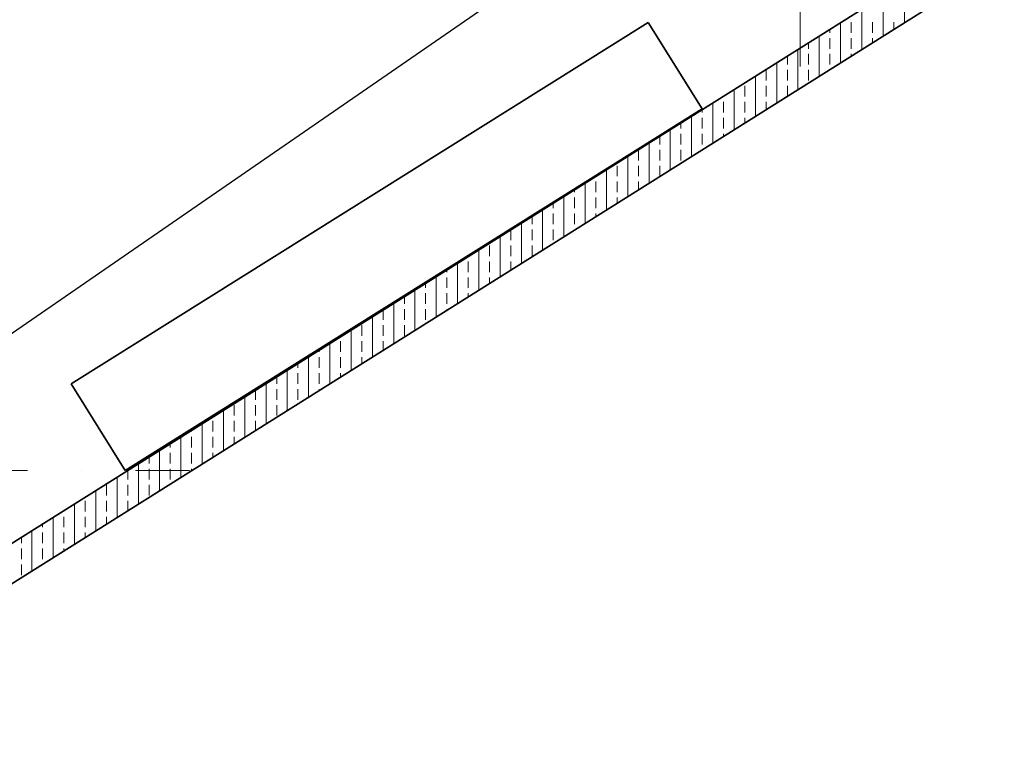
# Model space of a CAD drawing. Header units: metres. Extents: x -10951 to 10441, y -17253 to 1447.
# Tile 17 of 54: x -8249 to -7671, y -16739 to -16307. Entities that reach past the tile are written whole.
import ezdxf
from ezdxf.enums import TextEntityAlignment as Align

# ---------------------------------------------------------------- set-up
doc = ezdxf.new("R2010")
doc.units = ezdxf.units.M
doc.header["$MEASUREMENT"] = 0
for name, pattern in [('8', [0.5, 0.25, -0.25]), ('ACAD_ISO02W100', [15, 12, -3]), ('DASHDOT', [25.4, 12.7, -6.35, 0, -6.35])]:
    doc.linetypes.add(name, pattern=pattern)
for name, color, linetype, lineweight in [('#elektryczne', 8, 'Continuous', 20), ('A_B.CIENKIE', 8, 'Continuous', 9), ('A_BUDYNKI', 8, 'Continuous', 13), ('A_HACZE', 8, 'Continuous', 5), ('A_OSIE', 8, 'Continuous', 13), ('A_OZACZENIE DRZWI', 8, 'Continuous', 13), ('A_OZNACZENIA OKIEN', 8, 'Continuous', 13), ('EB_UZIEMIENIE', 1, 'ACAD_ISO02W100', 30)]:
    doc.layers.add(name, color=color, linetype=linetype, lineweight=lineweight)
doc.styles.add('m1_romans', font='romans.shx', dxfattribs={"width": 0.8})

# ---------------------------------------------------------------- blocks, each defined once
blk = doc.blocks.new('podkład')
at = {"layer": 'A_B.CIENKIE', "color": 8, "linetype": '8', "ltscale": 100}
for p, q in [((11593.49, -4188.5), (12953.49, -3333.65)), ((11573.49, -4224.7), (12973.49, -3344.7))]:
    blk.add_line(p, q, dxfattribs=at)
at = {"layer": 'A_BUDYNKI', "color": 8, "lineweight": 35}
for p, q in [((12239.64, -3782.35), (12973.49, -3321.1)), ((12973.49, -3344.7), (12250.29, -3799.28)), ((12425.23, -3593.86), (12764.18, -3381.46)), ((12764.18, -3381.46), (12796.04, -3432.3)), ((12796.04, -3432.3), (12457.09, -3644.7)), ((12457.09, -3644.7), (12425.23, -3593.86))]:
    blk.add_line(p, q, dxfattribs=at)
at = {"layer": 'A_HACZE', "color": 8, "linetype": 'Continuous'}
for p, q in [((12914.78, -3381.6), (12914.78, -3358)), ((12902.28, -3389.46), (12902.28, -3365.85)), ((12889.78, -3397.32), (12889.78, -3373.71)), ((12877.28, -3405.17), (12877.28, -3381.57)), ((12883.53, -3387.5), (12883.53, -3381.25)), ((12896.03, -3387.5), (12896.03, -3381.25)), ((12908.53, -3385.53), (12908.53, -3381.25)), ((12864.78, -3413.03), (12864.78, -3389.43)), ((12871.03, -3387.5), (12871.03, -3385.5)), ((12858.53, -3396.88), (12858.53, -3393.35)), ((12871.03, -3396.88), (12871.03, -3390.63)), ((12883.53, -3396.88), (12883.53, -3390.63)), ((12896.03, -3393.39), (12896.03, -3390.63)), ((12852.28, -3420.89), (12852.28, -3397.28)), ((12858.53, -3406.25), (12858.53, -3400)), ((12871.03, -3406.25), (12871.03, -3400)), ((12883.53, -3401.24), (12883.53, -3400)), ((12839.78, -3428.74), (12839.78, -3405.14)), ((12846.03, -3406.25), (12846.03, -3401.21)), ((12833.53, -3415.63), (12833.53, -3409.38)), ((12846.03, -3415.63), (12846.03, -3409.38)), ((12858.53, -3415.63), (12858.53, -3409.38)), ((12827.28, -3436.6), (12827.28, -3413)), ((12814.78, -3444.46), (12814.78, -3420.85)), ((12821.03, -3425), (12821.03, -3418.75)), ((12833.53, -3425), (12833.53, -3418.75)), ((12846.03, -3424.82), (12846.03, -3418.75)), ((12802.28, -3452.32), (12802.28, -3428.71)), ((12808.53, -3425), (12808.53, -3424.78)), ((12808.53, -3434.38), (12808.53, -3428.13)), ((12821.03, -3434.38), (12821.03, -3428.13)), ((12833.53, -3432.67), (12833.53, -3428.13)), ((12796.03, -3434.38), (12796.03, -3432.64)), ((12783.53, -3443.75), (12783.53, -3440.49)), ((12789.78, -3460.17), (12789.78, -3436.57)), ((12796.03, -3443.75), (12796.03, -3437.5)), ((12808.53, -3443.75), (12808.53, -3437.5)), ((12821.03, -3440.53), (12821.03, -3437.5)), ((12777.28, -3468.03), (12777.28, -3444.42)), ((12783.53, -3453.13), (12783.53, -3446.88)), ((12796.03, -3453.13), (12796.03, -3446.88)), ((12808.53, -3448.39), (12808.53, -3446.88)), ((12764.78, -3475.89), (12764.78, -3452.28)), ((12771.03, -3453.13), (12771.03, -3448.35)), ((12758.53, -3462.5), (12758.53, -3456.25)), ((12771.03, -3462.5), (12771.03, -3456.25)), ((12783.53, -3462.5), (12783.53, -3456.25)), ((12752.28, -3483.74), (12752.28, -3460.14)), ((12739.78, -3491.6), (12739.78, -3467.99)), ((12746.03, -3471.88), (12746.03, -3465.63)), ((12758.53, -3471.88), (12758.53, -3465.63)), ((12771.03, -3471.88), (12771.03, -3465.63)), ((12727.28, -3499.46), (12727.28, -3475.85)), ((12733.53, -3481.25), (12733.53, -3475)), ((12746.03, -3481.25), (12746.03, -3475)), ((12758.53, -3479.82), (12758.53, -3475)), ((12721.03, -3481.25), (12721.03, -3479.78)), ((12708.53, -3490.63), (12708.53, -3487.64)), ((12714.78, -3507.32), (12714.78, -3483.71)), ((12721.03, -3490.63), (12721.03, -3484.38)), ((12733.53, -3490.63), (12733.53, -3484.38)), ((12746.03, -3487.67), (12746.03, -3484.38)), ((12702.28, -3515.17), (12702.28, -3491.56)), ((12689.78, -3523.03), (12689.78, -3499.42)), ((12696.03, -3500), (12696.03, -3495.49)), ((12708.53, -3500), (12708.53, -3493.75)), ((12721.03, -3500), (12721.03, -3493.75)), ((12733.53, -3495.53), (12733.53, -3493.75)), ((12683.53, -3509.38), (12683.53, -3503.35)), ((12696.03, -3509.38), (12696.03, -3503.13)), ((12708.53, -3509.38), (12708.53, -3503.13)), ((12721.03, -3503.39), (12721.03, -3503.13)), ((12677.28, -3530.89), (12677.28, -3507.28)), ((12664.78, -3538.74), (12664.78, -3515.13)), ((12671.03, -3518.75), (12671.03, -3512.5)), ((12683.53, -3518.75), (12683.53, -3512.5)), ((12696.03, -3518.75), (12696.03, -3512.5)), ((12658.53, -3528.13), (12658.53, -3521.88)), ((12671.03, -3528.13), (12671.03, -3521.88)), ((12683.53, -3526.96), (12683.53, -3521.88)), ((12646.03, -3528.13), (12646.03, -3526.92)), ((12652.28, -3546.6), (12652.28, -3522.99)), ((12639.78, -3554.46), (12639.78, -3530.85)), ((12646.03, -3537.5), (12646.03, -3531.25)), ((12658.53, -3537.5), (12658.53, -3531.25)), ((12671.03, -3534.82), (12671.03, -3531.25)), ((12627.28, -3562.32), (12627.28, -3538.7)), ((12633.53, -3537.5), (12633.53, -3534.78)), ((12621.03, -3546.88), (12621.03, -3542.63)), ((12633.53, -3546.88), (12633.53, -3540.63)), ((12646.03, -3546.88), (12646.03, -3540.63)), ((12658.53, -3542.67), (12658.53, -3540.63)), ((12608.53, -3556.25), (12608.53, -3550.49)), ((12614.78, -3570.17), (12614.78, -3546.56)), ((12621.03, -3556.25), (12621.03, -3550)), ((12633.53, -3556.25), (12633.53, -3550)), ((12646.03, -3550.53), (12646.03, -3550)), ((12602.28, -3578.03), (12602.28, -3554.42)), ((12589.78, -3585.89), (12589.78, -3562.27)), ((12596.03, -3565.63), (12596.03, -3559.38)), ((12608.53, -3565.63), (12608.53, -3559.38)), ((12621.03, -3565.63), (12621.03, -3559.38)), ((12583.53, -3575), (12583.53, -3568.75)), ((12596.03, -3575), (12596.03, -3568.75)), ((12608.53, -3574.1), (12608.53, -3568.75)), ((12571.03, -3575), (12571.03, -3574.06)), ((12577.28, -3593.74), (12577.28, -3570.13)), ((12564.78, -3601.6), (12564.78, -3577.99)), ((12571.03, -3584.38), (12571.03, -3578.13)), ((12583.53, -3584.38), (12583.53, -3578.13)), ((12596.03, -3581.96), (12596.03, -3578.13)), ((12552.28, -3609.46), (12552.28, -3585.85)), ((12558.53, -3584.38), (12558.53, -3581.92)), ((12546.03, -3593.75), (12546.03, -3589.77)), ((12558.53, -3593.75), (12558.53, -3587.5)), ((12571.03, -3593.75), (12571.03, -3587.5)), ((12583.53, -3589.82), (12583.53, -3587.5)), ((12533.53, -3603.13), (12533.53, -3597.63)), ((12539.78, -3617.32), (12539.78, -3593.7)), ((12546.03, -3603.13), (12546.03, -3596.88)), ((12558.53, -3603.13), (12558.53, -3596.88)), ((12571.03, -3597.67), (12571.03, -3596.88)), ((12527.28, -3625.17), (12527.28, -3601.56)), ((12521.03, -3612.5), (12521.03, -3606.25)), ((12533.53, -3612.5), (12533.53, -3606.25)), ((12546.03, -3612.5), (12546.03, -3606.25)), ((12514.78, -3633.03), (12514.78, -3609.42)), ((12502.28, -3640.89), (12502.28, -3617.27)), ((12508.53, -3621.88), (12508.53, -3615.63)), ((12521.03, -3621.88), (12521.03, -3615.63)), ((12533.53, -3621.24), (12533.53, -3615.63)), ((12489.78, -3648.74), (12489.78, -3625.13)), ((12496.03, -3621.88), (12496.03, -3621.2)), ((12496.03, -3631.25), (12496.03, -3625)), ((12508.53, -3631.25), (12508.53, -3625)), ((12521.03, -3629.1), (12521.03, -3625)), ((12483.53, -3631.25), (12483.53, -3629.06)), ((12471.03, -3640.63), (12471.03, -3636.91)), ((12477.28, -3656.6), (12477.28, -3632.99)), ((12483.53, -3640.63), (12483.53, -3634.38)), ((12496.03, -3640.63), (12496.03, -3634.38)), ((12508.53, -3636.96), (12508.53, -3634.38)), ((12464.78, -3664.46), (12464.78, -3640.84)), ((12471.03, -3650), (12471.03, -3643.75)), ((12483.53, -3650), (12483.53, -3643.75)), ((12496.03, -3644.82), (12496.03, -3643.75)), ((12452.28, -3672.32), (12452.28, -3648.7)), ((12458.53, -3650), (12458.53, -3644.77)), ((12446.03, -3659.38), (12446.03, -3653.13)), ((12458.53, -3659.38), (12458.53, -3653.13)), ((12471.03, -3659.38), (12471.03, -3653.13)), ((12439.78, -3680.17), (12439.78, -3656.56)), ((12427.28, -3688.03), (12427.28, -3664.41)), ((12433.53, -3668.75), (12433.53, -3662.5)), ((12446.03, -3668.75), (12446.03, -3662.5)), ((12458.53, -3668.39), (12458.53, -3662.5)), ((12414.78, -3695.89), (12414.78, -3672.27)), ((12421.03, -3668.75), (12421.03, -3668.34)), ((12421.03, -3678.13), (12421.03, -3671.88)), ((12433.53, -3678.13), (12433.53, -3671.88)), ((12446.03, -3676.24), (12446.03, -3671.88)), ((12408.53, -3678.13), (12408.53, -3676.2)), ((12396.03, -3687.5), (12396.03, -3684.05)), ((12402.28, -3703.74), (12402.28, -3680.13)), ((12408.53, -3687.5), (12408.53, -3681.25)), ((12421.03, -3687.5), (12421.03, -3681.25)), ((12433.53, -3684.1), (12433.53, -3681.25)), ((12396.03, -3696.88), (12396.03, -3690.63)), ((12408.53, -3696.88), (12408.53, -3690.63)), ((12421.03, -3691.96), (12421.03, -3690.63)), ((12396.03, -3706.25), (12396.03, -3700))]:
    blk.add_line(p, q, dxfattribs=at)
at = {"layer": 'A_OSIE', "color": 8, "linetype": 'DASHDOT', "ltscale": 5}
for p, q in [((12853.49, -3407.36), (12853.49, -2044.7)), ((11573.49, -3644.7), (12494.75, -3644.7))]:
    blk.add_line(p, q, dxfattribs=at)
at = {"layer": 'A_OZACZENIE DRZWI', "color": 8, "ltscale": 0.1, "style": 'm1_romans', "width": 0.8}
for rotation, p in [(98.48606, (12735.07, -773.13)), (359.99999, (12573.8, -1012.7)), (89.99999, (11565.29, -1150.14)), (89.99999, (11872.29, -1150.14)), (89.99999, (12230.03, -1245.64)), (89.99999, (12385.87, -1249.44)), (89.99999, (11565.29, -1370.89)), (89.99999, (11872.29, -1370.89)), (89.99999, (12230.03, -1370.89)), (89.99999, (12389.3, -1370.89)), (89.99999, (11748.79, -1556.15)), (89.99999, (11986.6, -1556.15)), (89.99999, (12389.3, -1556.15)), (359.99999, (12235.05, -1664.2)), (359.99999, (12235.05, -1880.2)), (89.99999, (11745.78, -2001.94))]:
    blk.add_attdef('SZEROKOSC', text='', height=10, rotation=rotation, dxfattribs=at).set_placement(p, align=Align.BOTTOM_CENTER)
for rotation, p in [(98.48606, (12738.56, -773.47)), (359.99999, (12572.95, -1016.09)), (89.99999, (11568.68, -1150.99)), (89.99999, (11875.68, -1150.99)), (89.99999, (12233.42, -1246.49)), (89.99999, (12389.27, -1250.29)), (89.99999, (11568.68, -1371.74)), (89.99999, (11875.68, -1371.74)), (89.99999, (12233.42, -1371.74)), (89.99999, (12392.69, -1371.74)), (89.99999, (11752.19, -1557)), (89.99999, (11990, -1557)), (89.99999, (12392.69, -1557)), (359.99999, (12234.2, -1667.59)), (359.99999, (12234.2, -1883.59)), (89.99999, (11749.18, -2002.79))]:
    blk.add_attdef('WYSOKOSC', text='', height=10, rotation=rotation, dxfattribs=at).set_placement(p, align=Align.TOP_CENTER)
at = {"layer": 'A_OZNACZENIA OKIEN', "color": 8, "ltscale": 0.1, "style": 'm1_romans', "width": 0.8}
for rotation, p in [(278.86761, (13373.71, -593.04)), (278.86761, (12983.87, -650.74)), (278.86761, (12445.73, -730.4)), (278.86761, (12224.15, -763.19)), (0.00001, (14017.48, -900.03)), (278.86761, (11021.54, -941.2)), (278.86761, (10640.69, -997.57)), (0.00001, (14017.48, -1574.7)), (89.99999, (10819.6, -2080.7)), (89.99999, (11204.6, -2080.7)), (89.99999, (11970.6, -2080.7)), (89.99999, (13175.8, -2080.7)), (89.99999, (13539.8, -2080.7))]:
    blk.add_attdef('SZEROKOSC', text='', height=10, rotation=rotation, dxfattribs=at).set_placement(p, align=Align.BOTTOM_CENTER)
for rotation, p in [(278.86761, (13403.28, -587.56)), (278.86761, (13013.44, -645.27)), (278.86761, (12475.3, -724.92)), (278.86761, (12253.72, -757.72)), (278.86761, (11051.11, -935.72)), (0.00001, (14011.09, -903.42)), (278.86761, (10670.26, -992.09)), (0.00001, (14011.09, -1578.09)), (89.99999, (10823, -2081.55)), (89.99999, (11208, -2081.55)), (89.99999, (11974, -2081.55)), (89.99999, (13179.19, -2081.55)), (89.99999, (13543.19, -2081.55))]:
    blk.add_attdef('WYSOKOSC', text='', height=10, rotation=rotation, dxfattribs=at).set_placement(p, align=Align.TOP_CENTER)

msp = doc.modelspace()

# ---------------------------------------------------------------- linework, layer by layer
at = {"layer": 'EB_UZIEMIENIE', "linetype": 'Continuous', "lineweight": 30}
msp.add_line((-8370.83, -16572.29), (-7790.83, -16172.29), dxfattribs=at)

# ---------------------------------------------------------------- block references
at = {"layer": '#elektryczne', "color": 8, "linetype": 'Continuous', "lineweight": 18}
msp.add_blockref('podkład', (-20644.32, -12927.59), dxfattribs=at)

doc.saveas('drawing.dxf')
